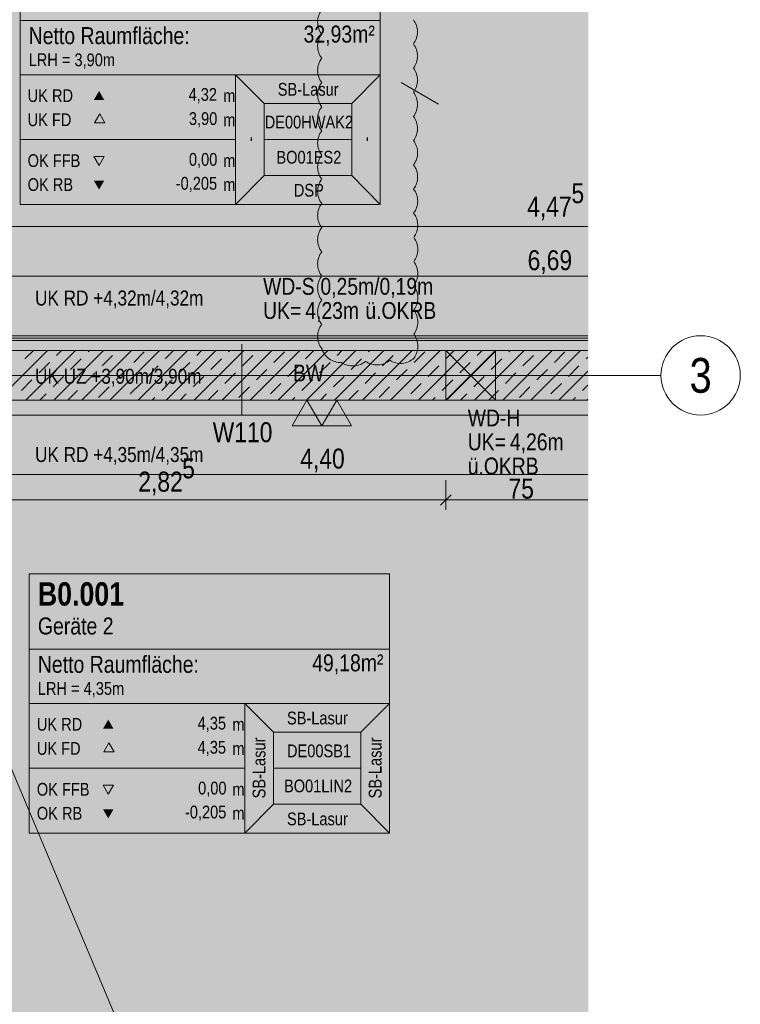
# Model space of a CAD drawing. Extents: x -720 to 300, y 62 to 1162.
# Tile 101 of 143: x 19 to 92, y 712 to 811. Entities that reach past the tile are written whole.
import ezdxf
from ezdxf.enums import TextEntityAlignment as Align
from ezdxf.lldxf.tags import DXFTag

# ---------------------------------------------------------------- set-up
doc = ezdxf.new("R2010")
doc.units = 0
doc.layers.get('0').update_dxf_attribs({"lineweight": 13})
for name, color, linetype, lineweight, true_color in [('00 -Bauelemente -Dämmung innen', 7, 'Continuous', 9, 0xff7fe6), ('00 -Bauelemente -Gipskarton', 7, 'Continuous', 9, 0xff7fe6), ('00_Beschriftung UZ', 3, 'Continuous', 35, 0x00ff00), ('30 -34 Innenwände- 1 tragend', 7, 'Continuous', 13, 0xdd0806), ('30 -34 Innenwände- 11 Durchbruch', 4, 'Continuous', 9, 0x00ffff), ('30 -34 Innenwände- 2 nichttragend', 7, 'Continuous', 18, 0xff7fe6), ('30 -35 Decken- 1 Konstruktion-Träger- Stahlbeton', 7, 'Continuous', 13, 0x33aa00), ('70 -72 Beschriftung- 1 Beschriftung allgemein', 7, 'Continuous', 9, 0xff6633), ('70 -72 Beschriftung- 2 Beschriftung Bauteile', 7, 'Continuous', 9, 0x9999ff), ('70 -75 Raumstempel- 1 Raumstempel', 7, 'Continuous', 25, 0xff6600), ('70 -76 Bemaßung- 2 Allgemein', 9, 'Continuous', 5, 0x808080), ('iwb_Layout Achsbezeichung', 1, 'Continuous', 13, 0xff0000), ('iwb_Layout BA_Markierung', 7, 'Continuous', 9, 0xbadcdc), ('iwb_Schraffur_BW', 7, 'Continuous', 13, 0x7400e8), ('iwb_Schraffur_Unterzug', 7, 'Continuous', 5, 0xffffcc), ('iwb_Sichtbeton', 2, 'Continuous', 50, 0xffff00), ('iwb_Sichtbeton-Shading', 2, 'Continuous', 50, 0xffff00)]:
    doc.layers.add(name, color=color, linetype=linetype, lineweight=lineweight, true_color=true_color)
for name, color, linetype, lineweight in [('70 -71 Achsen- 1 Gebäudeachsen', 7, 'STRICHPUNKT2-A06G94018I', 18), ('70 -75 Raumstempel- 3 Wandstempel', 7, 'Continuous', 50), ('Keine', 7, 'Continuous', 9)]:
    doc.layers.add(name, color=color, linetype=linetype, lineweight=lineweight)
doc.styles.get("Standard").update_dxf_attribs({"font": 'ARIALN.TTF'})
tags = doc.linetypes.add('fein_strichliert-A06G94028I', pattern=[4, 1, -2, 1]).pattern_tags.tags
tags[8:9] = [DXFTag(74, 4), DXFTag(75, 0), DXFTag(340, '0'), DXFTag(46, 0.0), DXFTag(50, 0.0), DXFTag(44, 0.0), DXFTag(45, 0.0)]
tags[6:7] = [DXFTag(74, 4), DXFTag(75, 0), DXFTag(340, '0'), DXFTag(46, 0.0), DXFTag(50, 0.0), DXFTag(44, 0.0), DXFTag(45, 0.0)]
tags[4:5] = [DXFTag(74, 4), DXFTag(75, 0), DXFTag(340, '0'), DXFTag(46, 0.0), DXFTag(50, 0.0), DXFTag(44, 0.0), DXFTag(45, 0.0)]
tags = doc.linetypes.add('STRICHPUNKT2', pattern=[12.7, 6.35, -3.175, 0, -3.175]).pattern_tags.tags
tags[10:11] = [DXFTag(74, 4), DXFTag(75, 0), DXFTag(340, '0'), DXFTag(46, 0.0), DXFTag(50, 0.0), DXFTag(44, 0.0), DXFTag(45, 0.0)]
tags[8:9] = [DXFTag(74, 4), DXFTag(75, 0), DXFTag(340, '0'), DXFTag(46, 0.0), DXFTag(50, 0.0), DXFTag(44, 0.0), DXFTag(45, 0.0)]
tags[6:7] = [DXFTag(74, 4), DXFTag(75, 0), DXFTag(340, '0'), DXFTag(46, 0.0), DXFTag(50, 0.0), DXFTag(44, 0.0), DXFTag(45, 0.0)]
tags[4:5] = [DXFTag(74, 4), DXFTag(75, 0), DXFTag(340, '0'), DXFTag(46, 0.0), DXFTag(50, 0.0), DXFTag(44, 0.0), DXFTag(45, 0.0)]
tags = doc.linetypes.add('STRICHPUNKT2-A06G94018I', pattern=[12.7, 6.35, -3.175, 0, -3.175]).pattern_tags.tags
tags[10:11] = [DXFTag(74, 4), DXFTag(75, 0), DXFTag(340, '0'), DXFTag(46, 0.0), DXFTag(50, 0.0), DXFTag(44, 0.0), DXFTag(45, 0.0)]
tags[8:9] = [DXFTag(74, 4), DXFTag(75, 0), DXFTag(340, '0'), DXFTag(46, 0.0), DXFTag(50, 0.0), DXFTag(44, 0.0), DXFTag(45, 0.0)]
tags[6:7] = [DXFTag(74, 4), DXFTag(75, 0), DXFTag(340, '0'), DXFTag(46, 0.0), DXFTag(50, 0.0), DXFTag(44, 0.0), DXFTag(45, 0.0)]
tags[4:5] = [DXFTag(74, 4), DXFTag(75, 0), DXFTag(340, '0'), DXFTag(46, 0.0), DXFTag(50, 0.0), DXFTag(44, 0.0), DXFTag(45, 0.0)]

# ---------------------------------------------------------------- blocks, each defined once
blk = doc.blocks.new('Shading-A06G93YF8I', base_point=(-665.956, 777.712))
at = {"layer": 'iwb_Sichtbeton-Shading', "color": 51, "true_color": 0xffff7f}
for points in [[(76.456, 772.595), (5.644, 772.112), (5.644, 772.712)], [(76.456, 772.595), (5.644, 772.712), (76.456, 772.712)], [(76.456, 772.112), (5.644, 772.112), (76.456, 772.595)]]:
    blk.add_solid(points, dxfattribs=at)
blk = doc.blocks.new('Polygon-A06G93ZV8I')
at = {"color": 0, "linetype": 'ByBlock', "lineweight": -2, "ltscale": 0.13}
blk.add_solid([(4.854, 86.708), (4.686, 1083.814), (76.501, 86.518), (76.501, 1083.814)], dxfattribs=at)
blk = doc.blocks.new('Referenz-A06G94038I')
at = {"layer": '00 -Bauelemente -Dämmung innen', "color": 0, "linetype": 'Continuous', "lineweight": -2, "ltscale": 0.13}
for p, q in [((76.456, 778.412), (5.643, 778.412)), ((76.456, 777.412), (5.643, 777.412))]:
    blk.add_line(p, q, dxfattribs=at)
at = {"layer": '00 -Bauelemente -Gipskarton', "color": 0, "linetype": 'Continuous', "lineweight": -2, "ltscale": 0.13}
for p, q in [((76.456, 778.912), (5.643, 778.912)), ((76.456, 778.662), (5.643, 778.662)), ((76.456, 778.412), (5.643, 778.412))]:
    blk.add_line(p, q, dxfattribs=at)
at = {"layer": '00_Beschriftung UZ', "color": 0, "linetype": 'Continuous', "lineweight": -2, "ltscale": 0.13}
for points in [[(20.179, 781.583), (21.511, 778.912), (22.849, 781.581)], [(20.179, 776.242), (21.511, 778.912), (22.849, 776.243)], [(20.179, 773.583), (21.511, 770.912), (22.849, 773.581)], [(20.179, 768.242), (21.511, 770.912), (22.849, 768.243)]]:
    blk.add_solid(points, dxfattribs=at)
at = {"layer": '30 -34 Innenwände- 1 tragend', "color": 0, "lineweight": -2}
for p, q in [((5.643, 777.412), (76.456, 777.412)), ((16.968, 772.412), (21.968, 777.412)), ((16.968, 772.412), (21.968, 777.412)), ((16.968, 772.412), (21.968, 777.412)), ((16.968, 772.412), (21.968, 777.412)), ((19.71, 776.568), (20.553, 777.412)), ((19.71, 776.568), (20.553, 777.412)), ((19.71, 776.568), (20.553, 777.412)), ((19.71, 776.568), (20.553, 777.412)), ((19.796, 772.412), (24.796, 777.412)), ((19.796, 772.412), (24.796, 777.412)), ((19.796, 772.412), (24.796, 777.412)), ((19.796, 772.412), (24.796, 777.412)), ((22.624, 772.412), (27.624, 777.412)), ((22.624, 772.412), (27.624, 777.412)), ((22.624, 772.412), (27.624, 777.412)), ((22.624, 772.412), (27.624, 777.412)), ((22.892, 776.922), (23.382, 777.412)), ((22.892, 776.922), (23.382, 777.412)), ((22.892, 776.922), (23.382, 777.412)), ((22.892, 776.922), (23.382, 777.412)), ((25.453, 772.412), (30.453, 777.412)), ((25.453, 772.412), (30.453, 777.412)), ((25.453, 772.412), (30.453, 777.412)), ((25.453, 772.412), (30.453, 777.412)), ((26.074, 777.275), (26.21, 777.412)), ((26.074, 777.275), (26.21, 777.412)), ((26.074, 777.275), (26.21, 777.412)), ((26.074, 777.275), (26.21, 777.412)), ((28.281, 772.412), (33.281, 777.412)), ((28.281, 772.412), (33.281, 777.412)), ((28.281, 772.412), (33.281, 777.412)), ((28.281, 772.412), (33.281, 777.412)), ((30.67, 776.215), (31.73, 777.275)), ((30.67, 776.215), (31.73, 777.275)), ((30.67, 776.215), (31.73, 777.275)), ((30.67, 776.215), (31.73, 777.275)), ((31.11, 772.412), (36.11, 777.412)), ((31.11, 772.412), (36.11, 777.412)), ((31.11, 772.412), (36.11, 777.412)), ((31.11, 772.412), (36.11, 777.412)), ((33.852, 776.568), (34.696, 777.412)), ((33.852, 776.568), (34.696, 777.412)), ((33.852, 776.568), (34.696, 777.412)), ((33.852, 776.568), (34.696, 777.412)), ((33.938, 772.412), (38.938, 777.412)), ((33.938, 772.412), (38.938, 777.412)), ((33.938, 772.412), (38.938, 777.412)), ((33.938, 772.412), (38.938, 777.412)), ((36.767, 772.412), (41.767, 777.412)), ((36.767, 772.412), (41.767, 777.412)), ((36.767, 772.412), (41.767, 777.412)), ((36.767, 772.412), (41.767, 777.412)), ((37.034, 776.922), (37.524, 777.412)), ((37.034, 776.922), (37.524, 777.412)), ((37.034, 776.922), (37.524, 777.412)), ((37.034, 776.922), (37.524, 777.412)), ((39.595, 772.412), (44.595, 777.412)), ((39.595, 772.412), (44.595, 777.412)), ((39.595, 772.412), (44.595, 777.412)), ((39.595, 772.412), (44.595, 777.412)), ((40.216, 777.275), (40.352, 777.412)), ((40.216, 777.275), (40.352, 777.412)), ((40.216, 777.275), (40.352, 777.412)), ((40.216, 777.275), (40.352, 777.412)), ((42.423, 772.412), (47.423, 777.412)), ((42.423, 772.412), (47.423, 777.412)), ((42.423, 772.412), (47.423, 777.412)), ((42.423, 772.412), (47.423, 777.412)), ((44.812, 776.215), (45.873, 777.275)), ((44.812, 776.215), (45.873, 777.275)), ((44.812, 776.215), (45.873, 777.275)), ((44.812, 776.215), (45.873, 777.275)), ((45.252, 772.412), (50.252, 777.412)), ((45.252, 772.412), (50.252, 777.412)), ((45.252, 772.412), (50.252, 777.412)), ((45.252, 772.412), (50.252, 777.412)), ((47.994, 776.568), (48.838, 777.412)), ((47.994, 776.568), (48.838, 777.412)), ((47.994, 776.568), (48.838, 777.412)), ((47.994, 776.568), (48.838, 777.412)), ((48.08, 772.412), (53.08, 777.412)), ((48.08, 772.412), (53.08, 777.412)), ((48.08, 772.412), (53.08, 777.412)), ((48.08, 772.412), (53.08, 777.412)), ((50.909, 772.412), (55.909, 777.412)), ((50.909, 772.412), (55.909, 777.412)), ((50.909, 772.412), (55.909, 777.412)), ((50.909, 772.412), (55.909, 777.412)), ((51.176, 776.922), (51.666, 777.412)), ((51.176, 776.922), (51.666, 777.412)), ((51.176, 776.922), (51.666, 777.412)), ((51.176, 776.922), (51.666, 777.412)), ((53.737, 772.412), (58.737, 777.412)), ((53.737, 772.412), (58.737, 777.412)), ((53.737, 772.412), (58.737, 777.412)), ((53.737, 772.412), (58.737, 777.412)), ((54.358, 777.275), (54.495, 777.412)), ((54.358, 777.275), (54.495, 777.412)), ((54.358, 777.275), (54.495, 777.412)), ((54.358, 777.275), (54.495, 777.412)), ((56.566, 772.412), (61.566, 777.412)), ((56.566, 772.412), (61.566, 777.412)), ((56.566, 772.412), (61.566, 777.412)), ((56.566, 772.412), (61.566, 777.412)), ((58.954, 776.215), (60.015, 777.275)), ((58.954, 776.215), (60.015, 777.275)), ((58.954, 776.215), (60.015, 777.275)), ((58.954, 776.215), (60.015, 777.275)), ((59.394, 772.412), (64.394, 777.412)), ((59.394, 772.412), (64.394, 777.412)), ((59.394, 772.412), (64.394, 777.412)), ((59.394, 772.412), (64.394, 777.412)), ((62.136, 776.568), (62.98, 777.412)), ((62.136, 776.568), (62.98, 777.412)), ((62.136, 776.568), (62.98, 777.412)), ((62.136, 776.568), (62.98, 777.412)), ((62.222, 772.412), (67.222, 777.412)), ((62.222, 772.412), (67.222, 777.412)), ((62.222, 772.412), (67.222, 777.412)), ((62.222, 772.412), (67.222, 777.412)), ((65.051, 772.412), (70.051, 777.412)), ((65.051, 772.412), (70.051, 777.412)), ((65.051, 772.412), (70.051, 777.412)), ((65.051, 772.412), (70.051, 777.412)), ((65.318, 776.922), (65.808, 777.412)), ((65.318, 776.922), (65.808, 777.412)), ((65.318, 776.922), (65.808, 777.412)), ((65.318, 776.922), (65.808, 777.412)), ((67.879, 772.412), (72.879, 777.412)), ((67.879, 772.412), (72.879, 777.412)), ((67.879, 772.412), (72.879, 777.412)), ((67.879, 772.412), (72.879, 777.412)), ((68.5, 777.275), (68.637, 777.412)), ((68.5, 777.275), (68.637, 777.412)), ((68.5, 777.275), (68.637, 777.412)), ((68.5, 777.275), (68.637, 777.412)), ((70.708, 772.412), (75.708, 777.412)), ((70.708, 772.412), (75.708, 777.412)), ((70.708, 772.412), (75.708, 777.412)), ((70.708, 772.412), (75.708, 777.412)), ((73.096, 776.215), (74.157, 777.275)), ((73.096, 776.215), (74.157, 777.275)), ((73.096, 776.215), (74.157, 777.275)), ((73.096, 776.215), (74.157, 777.275)), ((21.124, 775.154), (22.184, 776.215)), ((21.124, 775.154), (22.184, 776.215)), ((21.124, 775.154), (22.184, 776.215)), ((21.124, 775.154), (22.184, 776.215)), ((24.306, 775.508), (25.366, 776.568)), ((24.306, 775.508), (25.366, 776.568)), ((24.306, 775.508), (25.366, 776.568)), ((24.306, 775.508), (25.366, 776.568)), ((27.488, 775.861), (28.548, 776.922)), ((27.488, 775.861), (28.548, 776.922)), ((27.488, 775.861), (28.548, 776.922)), ((27.488, 775.861), (28.548, 776.922)), ((35.266, 775.154), (36.327, 776.215)), ((35.266, 775.154), (36.327, 776.215)), ((35.266, 775.154), (36.327, 776.215)), ((35.266, 775.154), (36.327, 776.215)), ((38.448, 775.508), (39.509, 776.568)), ((38.448, 775.508), (39.509, 776.568)), ((38.448, 775.508), (39.509, 776.568)), ((38.448, 775.508), (39.509, 776.568)), ((41.63, 775.861), (42.691, 776.922)), ((41.63, 775.861), (42.691, 776.922)), ((41.63, 775.861), (42.691, 776.922)), ((41.63, 775.861), (42.691, 776.922)), ((49.408, 775.154), (50.469, 776.215)), ((49.408, 775.154), (50.469, 776.215)), ((49.408, 775.154), (50.469, 776.215)), ((49.408, 775.154), (50.469, 776.215)), ((52.59, 775.508), (53.651, 776.568)), ((52.59, 775.508), (53.651, 776.568)), ((52.59, 775.508), (53.651, 776.568)), ((52.59, 775.508), (53.651, 776.568)), ((55.772, 775.861), (56.833, 776.922)), ((55.772, 775.861), (56.833, 776.922)), ((55.772, 775.861), (56.833, 776.922)), ((55.772, 775.861), (56.833, 776.922)), ((63.55, 775.154), (64.611, 776.215)), ((63.55, 775.154), (64.611, 776.215)), ((63.55, 775.154), (64.611, 776.215)), ((63.55, 775.154), (64.611, 776.215)), ((66.732, 775.508), (67.793, 776.568)), ((66.732, 775.508), (67.793, 776.568)), ((66.732, 775.508), (67.793, 776.568)), ((66.732, 775.508), (67.793, 776.568)), ((69.914, 775.861), (70.975, 776.922)), ((69.914, 775.861), (70.975, 776.922)), ((69.914, 775.861), (70.975, 776.922)), ((69.914, 775.861), (70.975, 776.922)), ((76.278, 776.568), (76.456, 776.746)), ((76.278, 776.568), (76.456, 776.746)), ((76.278, 776.568), (76.456, 776.746)), ((76.278, 776.568), (76.456, 776.746)), ((28.902, 774.447), (29.963, 775.508)), ((28.902, 774.447), (29.963, 775.508)), ((28.902, 774.447), (29.963, 775.508)), ((28.902, 774.447), (29.963, 775.508)), ((32.084, 774.801), (33.145, 775.861)), ((32.084, 774.801), (33.145, 775.861)), ((32.084, 774.801), (33.145, 775.861)), ((32.084, 774.801), (33.145, 775.861)), ((43.044, 774.447), (44.105, 775.508)), ((43.044, 774.447), (44.105, 775.508)), ((43.044, 774.447), (44.105, 775.508)), ((43.044, 774.447), (44.105, 775.508)), ((46.226, 774.801), (47.287, 775.861)), ((46.226, 774.801), (47.287, 775.861)), ((46.226, 774.801), (47.287, 775.861)), ((46.226, 774.801), (47.287, 775.861)), ((57.186, 774.447), (58.247, 775.508)), ((57.186, 774.447), (58.247, 775.508)), ((57.186, 774.447), (58.247, 775.508)), ((57.186, 774.447), (58.247, 775.508)), ((60.368, 774.801), (61.429, 775.861)), ((60.368, 774.801), (61.429, 775.861)), ((60.368, 774.801), (61.429, 775.861)), ((60.368, 774.801), (61.429, 775.861)), ((71.328, 774.447), (72.389, 775.508)), ((71.328, 774.447), (72.389, 775.508)), ((71.328, 774.447), (72.389, 775.508)), ((71.328, 774.447), (72.389, 775.508)), ((73.536, 772.412), (76.456, 775.332)), ((73.536, 772.412), (76.456, 775.332)), ((73.536, 772.412), (76.456, 775.332)), ((73.536, 772.412), (76.456, 775.332)), ((74.51, 774.801), (75.571, 775.861)), ((74.51, 774.801), (75.571, 775.861)), ((74.51, 774.801), (75.571, 775.861)), ((74.51, 774.801), (75.571, 775.861)), ((19.356, 773.386), (20.417, 774.447)), ((19.356, 773.386), (20.417, 774.447)), ((19.356, 773.386), (20.417, 774.447)), ((19.356, 773.386), (20.417, 774.447)), ((22.538, 773.74), (23.599, 774.801)), ((22.538, 773.74), (23.599, 774.801)), ((22.538, 773.74), (23.599, 774.801)), ((22.538, 773.74), (23.599, 774.801)), ((25.72, 774.093), (26.781, 775.154)), ((25.72, 774.093), (26.781, 775.154)), ((25.72, 774.093), (26.781, 775.154)), ((25.72, 774.093), (26.781, 775.154)), ((33.498, 773.386), (34.559, 774.447)), ((33.498, 773.386), (34.559, 774.447)), ((33.498, 773.386), (34.559, 774.447)), ((33.498, 773.386), (34.559, 774.447)), ((36.68, 773.74), (37.741, 774.801)), ((36.68, 773.74), (37.741, 774.801)), ((36.68, 773.74), (37.741, 774.801)), ((36.68, 773.74), (37.741, 774.801)), ((39.862, 774.093), (40.923, 775.154)), ((39.862, 774.093), (40.923, 775.154)), ((39.862, 774.093), (40.923, 775.154)), ((39.862, 774.093), (40.923, 775.154)), ((47.64, 773.386), (48.701, 774.447)), ((47.64, 773.386), (48.701, 774.447)), ((47.64, 773.386), (48.701, 774.447)), ((47.64, 773.386), (48.701, 774.447)), ((50.822, 773.74), (51.883, 774.801)), ((50.822, 773.74), (51.883, 774.801)), ((50.822, 773.74), (51.883, 774.801)), ((50.822, 773.74), (51.883, 774.801)), ((54.004, 774.093), (55.065, 775.154)), ((54.004, 774.093), (55.065, 775.154)), ((54.004, 774.093), (55.065, 775.154)), ((54.004, 774.093), (55.065, 775.154)), ((61.782, 773.386), (62.843, 774.447)), ((61.782, 773.386), (62.843, 774.447)), ((61.782, 773.386), (62.843, 774.447)), ((61.782, 773.386), (62.843, 774.447)), ((64.964, 773.74), (66.025, 774.801)), ((64.964, 773.74), (66.025, 774.801)), ((64.964, 773.74), (66.025, 774.801)), ((64.964, 773.74), (66.025, 774.801)), ((68.146, 774.093), (69.207, 775.154)), ((68.146, 774.093), (69.207, 775.154)), ((68.146, 774.093), (69.207, 775.154)), ((68.146, 774.093), (69.207, 775.154)), ((24.039, 772.412), (25.013, 773.386)), ((24.039, 772.412), (25.013, 773.386)), ((24.039, 772.412), (25.013, 773.386)), ((24.039, 772.412), (25.013, 773.386)), ((27.134, 772.679), (28.195, 773.74)), ((27.134, 772.679), (28.195, 773.74)), ((27.134, 772.679), (28.195, 773.74)), ((27.134, 772.679), (28.195, 773.74)), ((30.316, 773.033), (31.377, 774.093)), ((30.316, 773.033), (31.377, 774.093)), ((30.316, 773.033), (31.377, 774.093)), ((30.316, 773.033), (31.377, 774.093)), ((38.181, 772.412), (39.155, 773.386)), ((38.181, 772.412), (39.155, 773.386)), ((38.181, 772.412), (39.155, 773.386)), ((38.181, 772.412), (39.155, 773.386)), ((41.276, 772.679), (42.337, 773.74)), ((41.276, 772.679), (42.337, 773.74)), ((41.276, 772.679), (42.337, 773.74)), ((41.276, 772.679), (42.337, 773.74)), ((44.458, 773.033), (45.519, 774.093)), ((44.458, 773.033), (45.519, 774.093)), ((44.458, 773.033), (45.519, 774.093)), ((44.458, 773.033), (45.519, 774.093)), ((52.323, 772.412), (53.297, 773.386)), ((52.323, 772.412), (53.297, 773.386)), ((52.323, 772.412), (53.297, 773.386)), ((52.323, 772.412), (53.297, 773.386)), ((55.419, 772.679), (56.479, 773.74)), ((55.419, 772.679), (56.479, 773.74)), ((55.419, 772.679), (56.479, 773.74)), ((55.419, 772.679), (56.479, 773.74)), ((58.6, 773.033), (59.661, 774.093)), ((58.6, 773.033), (59.661, 774.093)), ((58.6, 773.033), (59.661, 774.093)), ((58.6, 773.033), (59.661, 774.093)), ((66.465, 772.412), (67.439, 773.386)), ((66.465, 772.412), (67.439, 773.386)), ((66.465, 772.412), (67.439, 773.386)), ((66.465, 772.412), (67.439, 773.386)), ((69.561, 772.679), (70.621, 773.74)), ((69.561, 772.679), (70.621, 773.74)), ((69.561, 772.679), (70.621, 773.74)), ((69.561, 772.679), (70.621, 773.74)), ((72.743, 773.033), (73.803, 774.093)), ((72.743, 773.033), (73.803, 774.093)), ((72.743, 773.033), (73.803, 774.093)), ((72.743, 773.033), (73.803, 774.093)), ((75.925, 773.386), (76.456, 773.918)), ((75.925, 773.386), (76.456, 773.918)), ((75.925, 773.386), (76.456, 773.918)), ((75.925, 773.386), (76.456, 773.918)), ((5.643, 772.412), (76.456, 772.412)), ((21.21, 772.412), (21.831, 773.033)), ((21.21, 772.412), (21.831, 773.033)), ((21.21, 772.412), (21.831, 773.033)), ((21.21, 772.412), (21.831, 773.033)), ((32.524, 772.412), (32.791, 772.679)), ((32.524, 772.412), (32.791, 772.679)), ((32.524, 772.412), (32.791, 772.679)), ((32.524, 772.412), (32.791, 772.679)), ((35.352, 772.412), (35.973, 773.033)), ((35.352, 772.412), (35.973, 773.033)), ((35.352, 772.412), (35.973, 773.033)), ((35.352, 772.412), (35.973, 773.033)), ((46.666, 772.412), (46.933, 772.679)), ((46.666, 772.412), (46.933, 772.679)), ((46.666, 772.412), (46.933, 772.679)), ((46.666, 772.412), (46.933, 772.679)), ((49.495, 772.412), (50.115, 773.033)), ((49.495, 772.412), (50.115, 773.033)), ((49.495, 772.412), (50.115, 773.033)), ((49.495, 772.412), (50.115, 773.033)), ((60.808, 772.412), (61.075, 772.679)), ((60.808, 772.412), (61.075, 772.679)), ((60.808, 772.412), (61.075, 772.679)), ((60.808, 772.412), (61.075, 772.679)), ((63.637, 772.412), (64.257, 773.033)), ((63.637, 772.412), (64.257, 773.033)), ((63.637, 772.412), (64.257, 773.033)), ((63.637, 772.412), (64.257, 773.033)), ((74.95, 772.412), (75.217, 772.679)), ((74.95, 772.412), (75.217, 772.679)), ((74.95, 772.412), (75.217, 772.679)), ((74.95, 772.412), (75.217, 772.679)), ((76.365, 772.412), (76.456, 772.504)), ((76.365, 772.412), (76.456, 772.504)), ((76.365, 772.412), (76.456, 772.504)), ((76.365, 772.412), (76.456, 772.504))]:
    blk.add_line(p, q, dxfattribs=at)
at = {"layer": '30 -34 Innenwände- 1 tragend', "color": 0, "linetype": 'Continuous', "lineweight": -2, "ltscale": 0.13}
for p, q in [((5.643, 777.412), (76.456, 777.412)), ((5.643, 772.412), (76.456, 772.412))]:
    blk.add_line(p, q, dxfattribs=at)
at = {"layer": '30 -34 Innenwände- 11 Durchbruch', "color": 0, "linetype": 'Continuous', "lineweight": -2, "ltscale": 0.13}
for p, q in [((62.143, 777.41), (67.143, 777.41)), ((67.143, 777.41), (62.143, 772.41)), ((67.143, 772.41), (62.143, 777.41)), ((62.143, 772.41), (62.143, 777.41)), ((62.143, 777.41), (67.143, 772.41)), ((67.143, 777.41), (62.143, 772.41)), ((67.143, 772.41), (67.143, 777.41)), ((62.143, 772.41), (67.143, 772.41))]:
    blk.add_line(p, q, dxfattribs=at)
at = {"layer": '30 -34 Innenwände- 11 Durchbruch', "color": 0, "lineweight": -2}
for points in [[(62.143, 772.41), (62.143, 777.41), (64.643, 774.91)], [(67.143, 772.41), (64.643, 774.91), (67.143, 777.41)]]:
    blk.add_solid(points, dxfattribs=at)
at = {"layer": '30 -34 Innenwände- 2 nichttragend', "color": 0, "linetype": 'Continuous', "lineweight": -2, "ltscale": 0.13}
for p, q in [((76.456, 778.912), (5.643, 778.912)), ((76.456, 777.412), (5.643, 777.412))]:
    blk.add_line(p, q, dxfattribs=at)
at = {"layer": '30 -35 Decken- 1 Konstruktion-Träger- Stahlbeton', "color": 0, "linetype": 'fein_strichliert-A06G94028I', "lineweight": -2, "ltscale": 0.13}
for p, q in [((76.456, 778.912), (5.643, 778.912)), ((76.456, 770.912), (5.643, 770.912))]:
    blk.add_line(p, q, dxfattribs=at)
at = {"layer": '70 -71 Achsen- 1 Gebäudeachsen', "color": 0, "linetype": 'STRICHPUNKT2-A06G94018I', "lineweight": -2, "ltscale": 0.13}
blk.add_line((-682.362, 774.912), (76.456, 774.912), dxfattribs=at)
at = {"layer": '70 -72 Beschriftung- 1 Beschriftung allgemein', "color": 0, "linetype": 'Continuous', "lineweight": -2, "ltscale": 0.13}
blk.add_line((61.404, 802.253), (57.643, 804.424), dxfattribs=at)
at = {"layer": '70 -72 Beschriftung- 1 Beschriftung allgemein', "color": 0, "linetype": 'fein_strichliert-A06G94028I', "lineweight": -2, "ltscale": 0.13}
blk.add_line((1.643, 774.912), (76.456, 597.143), dxfattribs=at)
at = {"layer": '70 -72 Beschriftung- 2 Beschriftung Bauteile', "color": 0, "lineweight": -2}
for p, q in [((48.143, 772.412), (46.643, 769.814)), ((49.643, 769.814), (48.143, 772.412)), ((51.143, 772.412), (49.643, 769.814)), ((52.643, 769.814), (51.143, 772.412)), ((46.643, 769.814), (49.643, 769.814)), ((49.643, 769.814), (52.643, 769.814))]:
    blk.add_line(p, q, dxfattribs=at)
at = {"layer": '70 -75 Raumstempel- 1 Raumstempel', "color": 0, "lineweight": -2}
for p, q in [((19.214, 818.288), (19.214, 792.149)), ((55.537, 792.149), (55.537, 818.288)), ((55.537, 810.693), (19.214, 810.693)), ((19.214, 805.219), (40.942, 805.219)), ((43.826, 802.321), (40.942, 805.219)), ((55.537, 805.219), (40.942, 805.219)), ((40.942, 805.219), (40.942, 792.149)), ((52.654, 802.321), (55.537, 805.219)), ((43.826, 795.046), (43.826, 802.321)), ((43.826, 802.321), (52.654, 802.321)), ((52.654, 795.046), (52.654, 802.321)), ((27.251, 801.258), (26.728, 800.352)), ((27.774, 800.352), (27.251, 801.258)), ((26.728, 800.352), (27.774, 800.352)), ((19.214, 798.684), (40.942, 798.684)), ((52.654, 798.684), (43.826, 798.684)), ((27.179, 796.079), (26.656, 796.985)), ((26.656, 796.985), (27.702, 796.985)), ((27.702, 796.985), (27.179, 796.079)), ((43.826, 795.046), (40.942, 792.149)), ((43.826, 795.046), (52.654, 795.046)), ((52.654, 795.046), (55.537, 792.149)), ((55.537, 792.149), (19.214, 792.149)), ((20.141, 754.912), (20.141, 728.772)), ((56.465, 754.912), (20.141, 754.912)), ((56.465, 728.772), (56.465, 754.912)), ((56.465, 747.317), (20.141, 747.317)), ((20.141, 741.842), (41.87, 741.842)), ((44.753, 738.945), (41.87, 741.842)), ((56.465, 741.842), (41.87, 741.842)), ((41.87, 741.842), (41.87, 728.772)), ((53.581, 738.945), (56.465, 741.842)), ((44.753, 731.67), (44.753, 738.945)), ((44.753, 738.945), (53.581, 738.945)), ((53.581, 731.67), (53.581, 738.945)), ((28.178, 737.882), (27.655, 736.976)), ((28.701, 736.976), (28.178, 737.882)), ((27.655, 736.976), (28.701, 736.976)), ((20.141, 735.307), (41.87, 735.307)), ((53.581, 735.307), (44.753, 735.307)), ((28.107, 732.703), (27.583, 733.609)), ((27.583, 733.609), (28.63, 733.609)), ((28.63, 733.609), (28.107, 732.703)), ((44.753, 731.67), (41.87, 728.772)), ((44.753, 731.67), (53.581, 731.67)), ((53.581, 731.67), (56.465, 728.772)), ((56.465, 728.772), (20.141, 728.772))]:
    blk.add_line(p, q, dxfattribs=at)
for points in [[(27.702, 802.673), (27.179, 803.58), (26.656, 802.673)], [(27.702, 794.543), (27.179, 793.637), (26.656, 794.543)], [(28.63, 739.297), (28.107, 740.203), (27.583, 739.297)], [(28.63, 731.166), (28.107, 730.26), (27.583, 731.166)]]:
    blk.add_solid(points, dxfattribs=at)
at = {"layer": '70 -76 Bemaßung- 2 Allgemein', "color": 0, "linetype": 'Continuous', "lineweight": -2, "ltscale": 0.13}
for p, q in [((76.456, 789.912), (5.203, 789.912)), ((76.456, 784.912), (6.703, 784.912)), ((76.456, 764.912), (6.703, 764.912)), ((62.143, 764.353), (62.143, 761.353)), ((62.143, 764.353), (62.143, 761.353)), ((61.082, 762.353), (6.703, 762.353)), ((62.643, 762.353), (61.082, 762.353)), ((61.612, 761.822), (62.673, 762.884)), ((62.673, 762.884), (61.612, 761.822)), ((61.643, 762.353), (63.203, 762.353)), ((76.082, 762.353), (63.203, 762.353)), ((76.456, 762.353), (76.082, 762.353))]:
    blk.add_line(p, q, dxfattribs=at)
for centre, major_axis in [((51.252, 810.53), (-1.626, 1.219)), ((51.252, 810.53), (-2.032, 0)), ((57.248, 809.543), (2.032, 0.003)), ((51.252, 808.092), (-1.626, 1.219)), ((57.248, 809.543), (1.627, -1.217)), ((51.252, 808.092), (-2.032, 0)), ((57.251, 807.105), (2.032, 0.003)), ((57.251, 807.105), (1.627, -1.217)), ((51.252, 805.653), (-1.626, 1.219)), ((51.252, 805.653), (-2.032, 0)), ((57.255, 804.666), (2.032, 0.003)), ((51.252, 803.215), (-1.626, 1.219)), ((57.255, 804.666), (1.627, -1.217)), ((51.252, 803.215), (-2.032, 0)), ((57.259, 802.228), (2.032, 0.003)), ((51.252, 800.777), (-1.626, 1.219)), ((57.259, 802.228), (1.627, -1.217)), ((57.262, 799.789), (2.032, 0.003)), ((51.252, 800.777), (-2.032, 0)), ((51.252, 798.338), (-1.626, 1.219)), ((57.262, 799.789), (1.627, -1.217)), ((51.252, 798.338), (-2.032, 0)), ((57.266, 797.351), (2.032, 0.003)), ((51.252, 795.9), (-1.626, 1.219)), ((57.266, 797.351), (1.627, -1.217)), ((57.27, 794.913), (2.032, 0.003)), ((51.252, 795.9), (-2.032, 0)), ((51.252, 793.461), (-1.626, 1.219)), ((57.27, 794.913), (1.627, -1.217)), ((51.252, 793.461), (-2.032, 0)), ((57.273, 792.474), (2.032, 0.003)), ((51.252, 791.023), (-1.626, 1.219)), ((57.273, 792.474), (1.627, -1.217)), ((57.277, 790.036), (2.032, 0.003)), ((51.252, 791.023), (-2.032, 0)), ((51.252, 788.585), (-1.626, 1.219)), ((57.277, 790.036), (1.627, -1.217)), ((51.252, 788.585), (-2.032, 0)), ((57.281, 787.597), (2.032, 0.003)), ((51.252, 786.146), (-1.626, 1.219)), ((57.281, 787.597), (1.627, -1.217)), ((51.252, 786.146), (-2.032, 0)), ((57.284, 785.159), (2.032, 0.003)), ((57.284, 785.159), (1.627, -1.217)), ((51.252, 783.708), (-1.626, 1.219)), ((51.252, 783.708), (-2.032, 0)), ((57.288, 782.721), (2.032, 0.003)), ((51.252, 781.269), (-1.626, 1.219)), ((57.288, 782.721), (1.627, -1.217)), ((51.252, 781.269), (-2.032, 0)), ((57.292, 780.282), (2.032, 0.003)), ((57.292, 780.282), (1.627, -1.217)), ((51.252, 778.831), (-1.626, 1.219)), ((51.252, 778.831), (-2.032, 0)), ((57.295, 777.844), (2.032, 0.003)), ((51.559, 778.239), (-1.933, -0.627)), ((57.295, 777.844), (1.627, -1.217)), ((51.559, 778.239), (-1.17, -1.662)), ((52.765, 777.887), (-1.145, -1.679)), ((52.765, 777.887), (0.092, -2.03)), ((55.201, 777.997), (-1.145, -1.679)), ((55.201, 777.997), (0.092, -2.03)), ((57.575, 778.148), (-1.083, -1.719)), ((57.575, 778.148), (0.165, -2.025))]:
    blk.add_ellipse(centre, major_axis=major_axis, ratio=1, start_param=0, end_param=0.643501, dxfattribs=at)
at = {"layer": 'Keine', "color": 0, "lineweight": -2}
blk.add_line((41.577, 770.901), (41.577, 778.071), dxfattribs=at)
at = {"layer": '00_Beschriftung UZ', "color": 0, "linetype": 'ByBlock', "lineweight": -2, "ltscale": 0.13, "char_height": 1.51033, "attachment_point": 1}
for s, insert in [('{\\fArial Narrow;UK RD +4,32m/4,32m}', (20.73, 783.462)), ('{\\fArial Narrow;UK UZ +3,90m/3,90m}', (20.729, 775.575)), ('{\\fArial Narrow;UK RD +4,35m/4,35m}', (20.73, 767.687))]:
    blk.add_mtext(s, dxfattribs=dict(at, insert=insert))
at = {"layer": '30 -34 Innenwände- 11 Durchbruch', "color": 0, "linetype": 'Continuous', "lineweight": -2, "ltscale": 0.13, "char_height": 1.7, "attachment_point": 1}
for s, insert in [('{\\fArial Narrow;WD-S}', (43.722, 784.735)), ('{\\fArial Narrow;0,25m/0,19m}', (49.503, 784.735)), ('{\\fArial Narrow;UK=}', (43.722, 782.299)), ('{\\fArial Narrow;4,23m}', (47.975, 782.299)), ('{\\fArial Narrow;ü.OKRB}', (54.031, 782.299)), ('{\\fArial Narrow;WD-H}', (64.356, 771.468)), ('{\\fArial Narrow;UK=}', (64.356, 769.057)), ('{\\fArial Narrow;4,26m}', (68.609, 769.057)), ('{\\fArial Narrow;ü.OKRB}', (64.356, 766.621))]:
    blk.add_mtext(s, dxfattribs=dict(at, insert=insert))
at = {"layer": '70 -75 Raumstempel- 1 Raumstempel', "color": 0, "linetype": 'Continuous', "lineweight": -2, "ltscale": 0.13, "attachment_point": 1}
for s, insert, char_height, rotation in [('{\\fArial Narrow;Netto Raumfläche:}', (20.08, 810.014), 1.71171, 0), ('{\\fArial Narrow;32,93m²}', (47.795, 810.168), 1.71171, 0), ('{\\fArial Narrow;LRH = 3,90m}', (20.08, 807.365), 1.28378, 0), ('{\\fArial Narrow;SB-Lasur}', (45.2, 804.386), 1.28378, 0), ('{\\fArial Narrow;UK RD}', (19.979, 803.753), 1.28378, 0), ('{\\fArial Narrow;4,32}', (36.205, 803.869), 1.28378, 0), ('{\\fArial Narrow;m}', (39.699, 803.743), 1.28378, 0), ('{\\fArial Narrow;UK FD}', (19.979, 801.32), 1.28378, 0), ('{\\fArial Narrow;3,90}', (36.241, 801.435), 1.28378, 0), ('{\\fArial Narrow;m}', (39.699, 801.309), 1.28378, 0), ('{\\fArial Narrow;DE00HWAK2}', (43.883, 801.086), 1.28378, 0), ('{\\fArial Narrow;-}', (41.74, 798.485), 1.28378, 90), ('{\\fArial Narrow;-}', (53.452, 798.485), 1.28378, 90), ('{\\fArial Narrow;OK FFB}', (19.979, 797.2), 1.28378, 0), ('{\\fArial Narrow;0,00}', (36.241, 797.326), 1.28378, 0), ('{\\fArial Narrow;BO01ES2}', (45.063, 797.54), 1.28378, 0), ('{\\fArial Narrow;m}', (39.699, 797.2), 1.28378, 0), ('{\\fArial Narrow;OK RB}', (19.979, 794.786), 1.28378, 0), ('{\\fArial Narrow;-0,205}', (34.913, 794.912), 1.28378, 0), ('{\\fArial Narrow;m}', (39.699, 794.786), 1.28378, 0), ('{\\fArial Narrow;DSP}', (46.818, 794.217), 1.28378, 0), ('{\\fArial Narrow|b1|i0;B0.001}', (21.008, 754.055), 2.3536, 0), ('{\\fArial Narrow;Geräte 2}', (21.008, 750.504), 1.71171, 0), ('{\\fArial Narrow;Netto Raumfläche:}', (21.008, 746.637), 1.71171, 0), ('{\\fArial Narrow;49,18m²}', (48.665, 746.788), 1.71171, 0), ('{\\fArial Narrow;LRH = 4,35m}', (21.008, 743.989), 1.28378, 0), ('{\\fArial Narrow;4,35}', (37.117, 740.493), 1.28378, 0), ('{\\fArial Narrow;SB-Lasur}', (46.128, 741.01), 1.28378, 0), ('{\\fArial Narrow;UK RD}', (20.906, 740.377), 1.28378, 0), ('{\\fArial Narrow;m}', (40.626, 740.367), 1.28378, 0), ('{\\fArial Narrow;SB-Lasur}', (42.667, 732.268), 1.28378, 90), ('{\\fArial Narrow;SB-Lasur}', (54.379, 732.268), 1.28378, 90), ('{\\fArial Narrow;UK FD}', (20.906, 737.943), 1.28378, 0), ('{\\fArial Narrow;4,35}', (37.117, 738.059), 1.28378, 0), ('{\\fArial Narrow;m}', (40.626, 737.933), 1.28378, 0), ('{\\fArial Narrow;DE00SB1}', (46.133, 737.7), 1.28378, 0), ('{\\fArial Narrow;OK FFB}', (20.906, 733.824), 1.28378, 0), ('{\\fArial Narrow;0,00}', (37.168, 733.95), 1.28378, 0), ('{\\fArial Narrow;m}', (40.626, 733.824), 1.28378, 0), ('{\\fArial Narrow;BO01LIN2}', (45.827, 734.164), 1.28378, 0), ('{\\fArial Narrow;-0,205}', (35.841, 731.536), 1.28378, 0), ('{\\fArial Narrow;OK RB}', (20.906, 731.41), 1.28378, 0), ('{\\fArial Narrow;m}', (40.626, 731.41), 1.28378, 0), ('{\\fArial Narrow;SB-Lasur}', (46.128, 730.841), 1.28378, 0)]:
    blk.add_mtext(s, dxfattribs=dict(at, insert=insert, char_height=char_height, rotation=rotation))
at = {"layer": '70 -75 Raumstempel- 3 Wandstempel', "color": 0, "linetype": 'Continuous', "lineweight": -2, "ltscale": 0.13, "attachment_point": 1}
for s, insert, char_height in [('{\\fArial Narrow;BW}', (46.74, 775.995), 1.7), ('{\\fArial Narrow;W110}', (38.635, 770.185), 2.01377)]:
    blk.add_mtext(s, dxfattribs=dict(at, insert=insert, char_height=char_height))
at = {"layer": '70 -76 Bemaßung- 2 Allgemein', "color": 0, "linetype": 'Continuous', "lineweight": -2, "ltscale": 0.13, "char_height": 2.01377, "attachment_point": 1}
for s, insert in [('{\\fArial Narrow;5}', (74.81, 794.28)), ('{\\fArial Narrow;4,47}', (70.344, 792.938)), ('{\\fArial Narrow;6,69}', (70.39, 787.528)), ('{\\fArial Narrow;4,40}', (47.464, 767.528)), ('{\\fArial Narrow;5}', (35.559, 766.546)), ('{\\fArial Narrow;2,82}', (31.133, 765.203)), ('{\\fArial Narrow;75}', (68.46, 764.5))]:
    blk.add_mtext(s, dxfattribs=dict(at, insert=insert))
blk = doc.blocks.new('Referenz-A06G94058I')
at = {"layer": 'iwb_Schraffur_BW', "linetype": 'Continuous', "ltscale": 0.13}
for points in [[(76.456, 776.297), (-0.856, 772.412), (-0.856, 777.412)], [(76.456, 776.297), (-0.856, 777.412), (76.456, 777.412)], [(76.456, 772.412), (-0.856, 772.412), (76.456, 776.297)]]:
    blk.add_solid(points, dxfattribs=at)
at = {"layer": 'iwb_Schraffur_Unterzug', "linetype": 'Continuous', "ltscale": 0.13}
for points in [[(-682.362, 778.912), (76.456, 778.912), (76.456, 776.734)], [(-682.362, 778.912), (76.456, 776.734), (-682.362, 775.865)], [(-682.362, 775.865), (76.456, 776.734), (76.456, 773.09)], [(-682.362, 775.865), (76.456, 773.09), (-682.362, 773.959)], [(-682.362, 773.959), (76.456, 773.09), (76.456, 770.912)], [(-682.362, 773.959), (76.456, 770.912), (-682.362, 770.912)]]:
    blk.add_solid(points, dxfattribs=at)
at = {"layer": 'iwb_Sichtbeton', "linetype": 'Continuous', "ltscale": 0.5}
for points in [[(76.456, 772.595), (5.644, 772.112), (5.644, 772.712)], [(76.456, 772.595), (5.644, 772.712), (76.456, 772.712)], [(76.456, 772.112), (5.644, 772.112), (76.456, 772.595)]]:
    blk.add_solid(points, dxfattribs=at)

msp = doc.modelspace()

# ---------------------------------------------------------------- linework, layer by layer
at = {"layer": 'iwb_Layout Achsbezeichung', "linetype": 'STRICHPUNKT2', "lineweight": 13, "ltscale": 0.39}
msp.add_line((76.501, 774.912), (83.837, 774.912), dxfattribs=at)
at = {"layer": 'iwb_Layout Achsbezeichung', "ltscale": 0.39, "extrusion": (0, 0, -1)}
msp.add_circle((-87.837, 774.912), 4, dxfattribs=at)

# ---------------------------------------------------------------- block references
at = {"color": 8, "lineweight": 13, "ltscale": 0.13, "true_color": 0x808080}
msp.add_blockref('Referenz-A06G94038I', (0, 0), dxfattribs=at)
at = {"color": 8, "lineweight": 25, "ltscale": 0.25, "true_color": 0x808080}
msp.add_blockref('Referenz-A06G94058I', (0, 0), dxfattribs=at)
msp.add_blockref('Shading-A06G93YF8I', (-665.956, 777.712))
at = {"layer": 'iwb_Layout BA_Markierung', "ltscale": 0.13}
msp.add_blockref('Polygon-A06G93ZV8I', (0, 0), dxfattribs=at)

# ---------------------------------------------------------------- texts
at = {"layer": 'iwb_Layout Achsbezeichung', "ltscale": 0.39}
msp.add_text('3', height=3.5, dxfattribs=at).set_placement((87.837, 774.912), align=Align.MIDDLE_CENTER)

doc.saveas('drawing.dxf')
